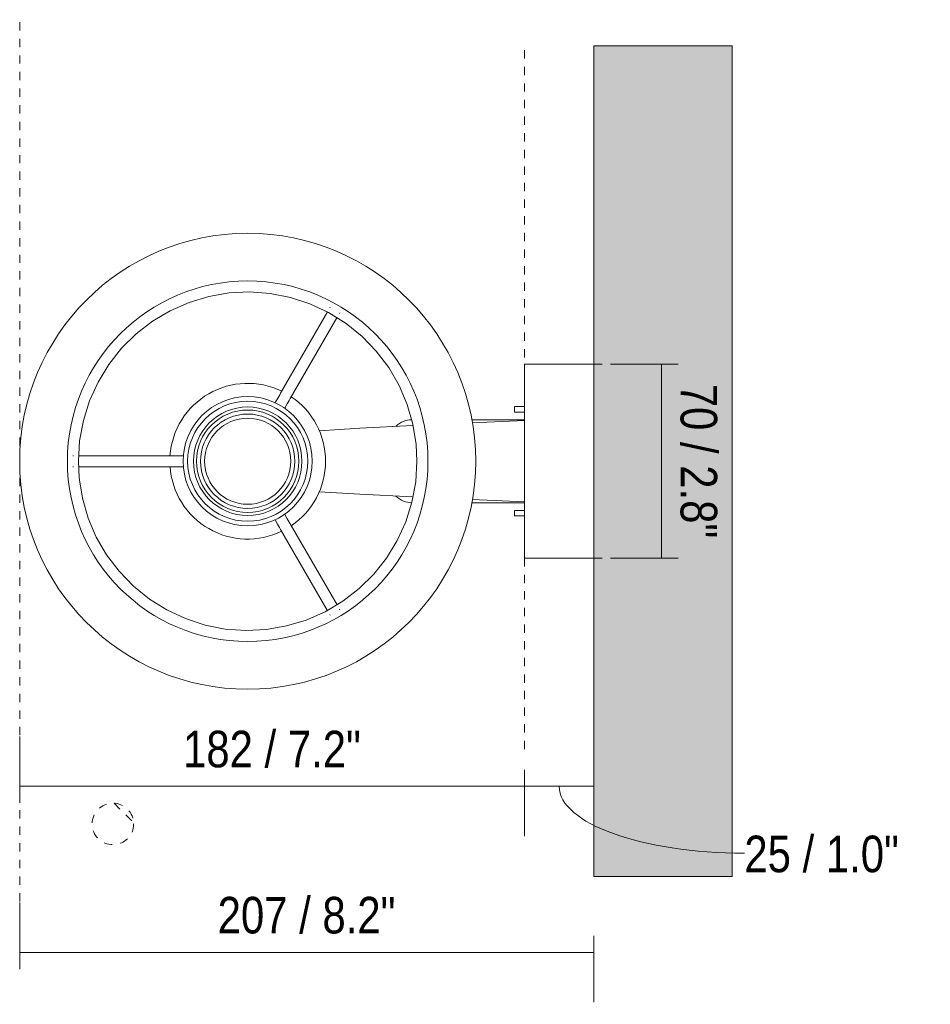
# Model space of a CAD drawing. Header units: millimetres. Extents: x -6760 to -4624, y -953 to 6739.
# Tile 3 of 3: x -6196 to -5868, y 6383 to 6739. Entities that reach past the tile are written whole.
import ezdxf

# ---------------------------------------------------------------- set-up
doc = ezdxf.new("R2010")
doc.units = ezdxf.units.MM
doc.linetypes.add('Dash', pattern=[6, 3, -3])
doc.layers.add('A-ANNO-DIMS', color=7, linetype='Dash', lineweight=9, true_color=0xd2d2d2)
for name, color, linetype, lineweight in [('A-ANNO-DIMS-6', 7, 'Continuous', 9), ('A-WALL', 7, 'Continuous', 9), ('E-LITE-EQPM', 7, 'Continuous', 20)]:
    doc.layers.add(name, color=color, linetype=linetype, lineweight=lineweight)
doc.styles.add('Arial Narrow', font='ARIALN.TTF', dxfattribs={"height": 13.2})
doc.dimstyles.new('FARO_-_2_2mm_Arial_Narrow_mm_Inch_Left', dxfattribs={"dimscale": 304.8, "dimtxt": 13.509289, "dimasz": 0, "dimexe": 0.059055, "dimexo": 0.0625, "dimgap": 0.009843, "dimtad": 1, "dimdec": 0, "dimzin": 0, "dimdsep": 46, "dimtxsty": 'Arial Narrow', "dimblk1": 'NONE', "dimblk2": 'NONE', "dimsah": 1, "dimcen": 0.09, "dimadec": 0, "dimazin": 0, "dimtfac": 1, "dimtdec": 4, "dimtix": 1, "dimtmove": 0, "dimatfit": 3, "dimfxl": 0.019685, "dimfxlon": 1, "dimtvp": 1, "dimtolj": 1, "dimtzin": 0, "dimarcsym": 2})
doc.dimstyles.new('FARO_-_2_2mm_Arial_Narrow_mm_Inch_Left_1', dxfattribs={"dimscale": 304.8, "dimtxt": 13.509289, "dimasz": 0, "dimexe": 0.059055, "dimexo": 0.0625, "dimgap": 0.009843, "dimtad": 1, "dimdec": 0, "dimzin": 0, "dimdsep": 46, "dimtxsty": 'Arial Narrow', "dimblk1": 'NONE', "dimblk2": 'NONE', "dimsah": 1, "dimcen": 0.09, "dimadec": 0, "dimazin": 0, "dimtfac": 1, "dimtdec": 4, "dimtix": 1, "dimtmove": 1, "dimatfit": 3, "dimfxl": 0.019685, "dimfxlon": 1, "dimtvp": 1, "dimtolj": 1, "dimtzin": 0, "dimarcsym": 2})
doc.dimstyles.new('FARO_-_2_2mm_Arial_Narrow_mm_Inch_Right', dxfattribs={"dimscale": 304.8, "dimtxt": 13.509289, "dimasz": 0, "dimexe": 0.059055, "dimexo": 0.0625, "dimgap": 0.009843, "dimtad": 1, "dimdec": 0, "dimzin": 0, "dimdsep": 46, "dimtxsty": 'Arial Narrow', "dimblk1": 'NONE', "dimblk2": 'NONE', "dimsah": 1, "dimcen": 0.09, "dimadec": 0, "dimazin": 0, "dimtfac": 1, "dimtdec": 4, "dimtix": 1, "dimtmove": 0, "dimatfit": 3, "dimfxl": 0.019685, "dimfxlon": 1, "dimtvp": 1, "dimtolj": 1, "dimtzin": 0, "dimarcsym": 2})

# ---------------------------------------------------------------- blocks, each defined once
blk = doc.blocks.new('29682-19 - 29682-19 REM Matt nickel_white wall lamp with LED reader-580212-Planta_PDF')
at = {"layer": 'E-LITE-EQPM'}
for p, q in [((-3365.12, 6633.44), (-3382.06, 6604.1)), ((-3364.14, 6635.14), (-3364.28, 6634.9)), ((-3378.6, 6602.1), (-3361.71, 6631.35)), ((-3360.83, 6632.88), (-3360.68, 6633.14)), ((-3293.96, 6544.5), (-3293.96, 6614.5)), ((-3292.46, 6614.5), (-3293.96, 6614.5)), ((-3268.96, 6614.5), (-3292.46, 6614.5)), ((-3384.03, 6600.69), (-3384.09, 6600.59)), ((-3380.62, 6598.6), (-3380.57, 6598.69)), ((-3297.64, 6599.25), (-3297.64, 6597.25)), ((-3297.61, 6599.25), (-3297.43, 6599.25)), ((-3297.43, 6599.25), (-3293.96, 6599.25)), ((-3293.96, 6594.5), (-3313.03, 6594.5)), ((-3312.86, 6593.37), (-3293.96, 6594.19)), ((-3297.43, 6597.25), (-3297.61, 6597.25)), ((-3293.96, 6597.25), (-3297.43, 6597.25)), ((-3456.82, 6581.5), (-3457.06, 6581.5)), ((-3421.22, 6581.5), (-3454.99, 6581.5)), ((-3417.14, 6581.5), (-3417.28, 6581.5)), ((-3457.06, 6577.5), (-3456.82, 6577.5)), ((-3454.99, 6577.5), (-3421.22, 6577.5)), ((-3417.28, 6577.5), (-3417.14, 6577.5)), ((-3312.86, 6565.62), (-3293.96, 6564.8)), ((-3313.03, 6564.5), (-3293.96, 6564.5)), ((-3380.57, 6560.3), (-3380.62, 6560.39)), ((-3297.64, 6561.75), (-3297.64, 6559.75)), ((-3297.61, 6561.75), (-3297.43, 6561.75)), ((-3297.43, 6559.75), (-3297.61, 6559.75)), ((-3297.43, 6561.75), (-3293.96, 6561.75)), ((-3293.96, 6559.75), (-3297.43, 6559.75)), ((-3384.09, 6558.4), (-3384.03, 6558.3)), ((-3361.67, 6527.57), (-3378.6, 6556.89)), ((-3382.06, 6554.89), (-3365.2, 6525.69)), ((-3293.96, 6544.5), (-3292.46, 6544.5)), ((-3292.46, 6544.5), (-3268.96, 6544.5)), ((-3364.28, 6524.09), (-3364.14, 6523.85)), ((-3360.68, 6525.85), (-3360.82, 6526.09))]:
    blk.add_line(p, q, dxfattribs=at)
at = {"layer": 'E-LITE-EQPM', "flags": 128}
for points in [[(-3455.11, 6579.5), (-3454.65, 6586.92), (-3453.3, 6594.23), (-3451.08, 6601.33), (-3448, 6608.1), (-3444.13, 6614.45), (-3439.52, 6620.28), (-3434.23, 6625.51), (-3428.34, 6630.06), (-3421.95, 6633.86), (-3415.14, 6636.85), (-3408.02, 6639), (-3400.7, 6640.27), (-3393.27, 6640.64), (-3385.85, 6640.1), (-3378.55, 6638.67), (-3371.48, 6636.36), (-3364.75, 6633.21), (-3358.44, 6629.27), (-3352.66, 6624.59), (-3347.49, 6619.24), (-3343.01, 6613.3), (-3339.28, 6606.87), (-3336.36, 6600.03), (-3334.3, 6592.89), (-3333.11, 6585.54), (-3332.81, 6579.5)], [(-3384.03, 6600.69), (-3383.12, 6602.28), (-3382.4, 6603.51), (-3382.06, 6604.1)], [(-3378.6, 6602.1), (-3378.97, 6601.45), (-3379.7, 6600.19), (-3380.57, 6598.69)], [(-3368.16, 6590.49), (-3353.46, 6591.41), (-3334.27, 6592.37)], [(-3421.22, 6581.5), (-3420.47, 6581.5), (-3419.01, 6581.5), (-3417.28, 6581.5)], [(-3332.81, 6579.5), (-3333.27, 6572.07), (-3334.62, 6564.76), (-3336.84, 6557.66), (-3339.92, 6550.89), (-3343.79, 6544.54), (-3348.4, 6538.71), (-3353.69, 6533.48), (-3359.58, 6528.93), (-3365.97, 6525.13), (-3372.78, 6522.14), (-3379.9, 6519.99), (-3387.22, 6518.72), (-3394.65, 6518.35), (-3402.07, 6518.89), (-3409.37, 6520.32), (-3416.44, 6522.63), (-3423.17, 6525.78), (-3429.48, 6529.72), (-3435.26, 6534.4), (-3440.43, 6539.75), (-3444.91, 6545.69), (-3448.64, 6552.12), (-3451.55, 6558.96), (-3453.62, 6566.11), (-3454.81, 6573.45), (-3455.11, 6579.5)], [(-3417.28, 6577.5), (-3419.11, 6577.5), (-3420.53, 6577.5), (-3421.22, 6577.5)], [(-3368.16, 6568.5), (-3353.46, 6567.58), (-3334.27, 6566.62)], [(-3380.57, 6560.3), (-3379.65, 6558.72), (-3378.94, 6557.48), (-3378.6, 6556.89)], [(-3382.06, 6554.89), (-3382.44, 6555.54), (-3383.17, 6556.8), (-3384.03, 6558.3)]]:
    blk.add_lwpolyline(points, dxfattribs=at)
at = {"layer": 'E-LITE-EQPM'}
for radius, start, end in [(82.35, 0, 180), (65.12, 0, 180), (28.13, 64.085, 175.9127), (23.34, 0, 180), (21.69, 0, 180), (28.13, 0, 55.9213), (19.6, 0, 180), (18.5, 0, 180), (17.04, 0, 180), (15.55, 0, 180), (82.35, 180, 0), (65.12, 180, 0), (28.13, 184.0901, 295.918), (23.34, 180, 0), (21.69, 180, 0), (19.6, 180, 0), (18.5, 180, 0), (17.04, 180, 0), (15.55, 180, 0), (28.13, 304.0816, 0)]:
    blk.add_arc((-3393.96, 6579.5), radius, start, end, dxfattribs=at)
for centre, major_axis, ratio, start_param, end_param in [((-3362.41, 6634.14), (-1.73, 1), 0.985245, 1.473049, 1.570796), ((-3362.41, 6634.14), (-1.73, 1), 0.985245, 1.570796, 1.684201), ((-3334.72, 6579.5), (0, 15), 0.707107, 0, 0.573525), ((-3334.72, 6579.5), (0, 15), 0.707107, 2.568588, 3.141593)]:
    blk.add_ellipse(centre, major_axis=major_axis, ratio=ratio, start_param=start_param, end_param=end_param, dxfattribs=at)
blk.add_open_spline([(-3293.96, 6594.18), (-3293.96, 6594.19), (-3293.96, 6594.06), (-3293.96, 6593.42), (-3293.96, 6592.38), (-3293.96, 6590.92), (-3293.96, 6589.14), (-3293.96, 6587.02), (-3293.96, 6584.65), (-3293.96, 6582.18), (-3293.96, 6580.41), (-3293.96, 6579.5)], degree=3, dxfattribs=at)
blk.add_open_spline([(-3293.96, 6564.81), (-3293.96, 6564.81), (-3293.96, 6565.03), (-3293.96, 6566.19), (-3293.96, 6568.1), (-3293.96, 6569.87), (-3293.96, 6571.98), (-3293.96, 6574.35), (-3293.96, 6576.81), (-3293.96, 6578.58), (-3293.96, 6579.5)], degree=3, knots=[-0.5018157, -0.5018157, -0.5018157, -0.5018157, -0.4444444, -0.3333333, -0.2777778, -0.2222222, -0.1666667, -0.1111111, -0.0555556, 0, 0, 0, 0], dxfattribs=at)
blk = doc.blocks.new('DIMBLOCK7-Planta_PDF')
at = {"layer": 'A-ANNO-DIMS-6', "color": 251, "true_color": 0x5b5b5b, "transparency": 16777216}
for p, q in [((-5964.4, 6614.5), (-5982.57, 6614.5)), ((-5964.57, 6544.5), (-5964.57, 6614.5)), ((-5964.57, 6614.5), (-5958.57, 6614.5)), ((-5964.4, 6544.5), (-5982.57, 6544.5)), ((-5964.57, 6544.5), (-5958.57, 6544.5))]:
    blk.add_line(p, q, dxfattribs=at)
at = {"layer": 'A-ANNO-DIMS-6', "color": 0, "transparency": 16777216, "insert": (-5944.51, 6607.48), "char_height": 13.2, "width": 67.1605, "attachment_point": 1, "rotation": 270, "line_spacing_factor": 0.974696, "style": 'Arial Narrow'}
blk.add_mtext('70 / 2.8"', dxfattribs=at)
blk = doc.blocks.new('_None')
blk = doc.blocks.new('DIMBLOCK8-Planta_PDF')
at = {"layer": 'A-ANNO-DIMS-6', "color": 251, "true_color": 0x5b5b5b, "transparency": 16777216}
for p, q in [((-6196.43, 6401.91), (-6196.43, 6420.07)), ((-5989.08, 6408.07), (-5989.08, 6384.07)), ((-5989.08, 6402.07), (-5989.08, 6408.07)), ((-6196.43, 6402.07), (-5989.08, 6402.07)), ((-6196.43, 6402.07), (-6196.43, 6396.07))]:
    blk.add_line(p, q, dxfattribs=at)
at = {"layer": 'A-ANNO-DIMS-6', "color": 0, "transparency": 16777216, "insert": (-6124.92, 6422.13), "char_height": 13.2, "width": 77.1959, "attachment_point": 1, "line_spacing_factor": 0.974696, "style": 'Arial Narrow'}
blk.add_mtext('207 / 8.2"', dxfattribs=at)
blk = doc.blocks.new('DIMBLOCK9-Planta_PDF')
at = {"layer": 'A-ANNO-DIMS-6', "color": 251, "true_color": 0x5b5b5b, "transparency": 16777216}
for p, q in [((-6196.43, 6461.91), (-6196.43, 6480.07)), ((-6014.08, 6468.07), (-6014.08, 6444.07)), ((-6014.08, 6462.07), (-6014.08, 6468.07)), ((-6196.43, 6462.07), (-6014.08, 6462.07)), ((-6196.43, 6462.07), (-6196.43, 6456.07))]:
    blk.add_line(p, q, dxfattribs=at)
at = {"layer": 'A-ANNO-DIMS-6', "color": 0, "transparency": 16777216, "insert": (-6137.42, 6482.13), "char_height": 13.2, "width": 77.1959, "attachment_point": 1, "line_spacing_factor": 0.974696, "style": 'Arial Narrow'}
blk.add_mtext('182 / 7.2"', dxfattribs=at)
blk = doc.blocks.new('DIMBLOCK10-Planta_PDF')
at = {"layer": 'A-ANNO-DIMS-6', "color": 251, "true_color": 0x5b5b5b, "transparency": 16777216}
for p, q in [((-5989.08, 6461.91), (-5989.08, 6480.07)), ((-6014.08, 6468.07), (-6014.08, 6444.07)), ((-6014.08, 6462.07), (-6014.08, 6468.07)), ((-6014.08, 6462.07), (-5989.08, 6462.07)), ((-5989.08, 6462.07), (-5989.08, 6456.07))]:
    blk.add_line(p, q, dxfattribs=at)
blk.add_ellipse((-5934.67, 6462.07), major_axis=(66.9, 0), ratio=0.361277, start_param=3.141593, end_param=4.712389, dxfattribs=at)
at = {"layer": 'A-ANNO-DIMS-6', "color": 0, "transparency": 16777216, "insert": (-5934.67, 6444.24), "char_height": 13.2, "width": 67.1605, "attachment_point": 1, "line_spacing_factor": 0.974696, "style": 'Arial Narrow'}
blk.add_mtext('25 / 1.0"', dxfattribs=at)

msp = doc.modelspace()

# ---------------------------------------------------------------- hatches: boundary and pattern name
at = {"layer": 'A-WALL', "true_color": 0xf7f7f7}
msp.add_hatch(color=7, dxfattribs=at).paths.add_polyline_path([(-5939.08, 6429.5), (-5939.08, 6729.5), (-5989.08, 6729.5), (-5989.08, 6429.5)])

# ---------------------------------------------------------------- linework, layer by layer
at = {"layer": 'A-ANNO-DIMS'}
for p, q in [((-6196.43, 6579.11), (-6196.43, 6738.99)), ((-6014.08, 6617), (-6014.08, 6729.5)), ((-5989.08, 6614.5), (-5964.08, 6614.5)), ((-6196.43, 6579.5), (-6196.43, 6399.5)), ((-6014.08, 6544.5), (-6014.08, 6474.5)), ((-5989.08, 6544.5), (-5964.08, 6544.5)), ((-6162.32, 6455.97), (-6155.29, 6448.93))]:
    msp.add_line(p, q, dxfattribs=at)
msp.add_circle((-6162.77, 6448.48), 7.5, dxfattribs=at)
at = {"layer": 'A-WALL', "color": 253, "true_color": 0xaaaaaa}
for p, q in [((-5989.08, 6429.5), (-5989.08, 6729.5)), ((-5989.08, 6729.5), (-5939.08, 6729.5)), ((-5939.08, 6729.5), (-5939.08, 6429.5)), ((-5989.08, 6429.5), (-5939.08, 6429.5))]:
    msp.add_line(p, q, dxfattribs=at)

# ---------------------------------------------------------------- block references
at = {"layer": 'E-LITE-EQPM'}
msp.add_blockref('29682-19 - 29682-19 REM Matt nickel_white wall lamp with LED reader-580212-Planta_PDF', (-2720.12, 0), dxfattribs=at)

# ---------------------------------------------------------------- dimensions: what is measured, and where the dimension line sits
at = {"layer": 'A-ANNO-DIMS', "color": 251, "linetype": 'Continuous', "true_color": 0x5b5b5b}
dim = msp.add_linear_dim(base=(-5964.57, 6614.5), p1=(-5958.57, 6544.5), p2=(-5958.57, 6614.5), angle=90, dimstyle='FARO_-_2_2mm_Arial_Narrow_mm_Inch_Right', override={"dimtad": 4, "dimpost": '<>', "dimfxl": 70}, dxfattribs=at)
dim.commit()
dim.dimension.update_dxf_attribs({"geometry": 'DIMBLOCK7-Planta_PDF', "text_midpoint": (-5953.02, 6579.5)})
for base, p1, p2, override, picture, middle in [((-6014.08, 6462.07), (-6196.43, 6456.07), (-6014.08, 6468.07), {"dimpost": '<>', "dimfxl": 182.749075}, 'DIMBLOCK9-Planta_PDF', (-6105.25, 6473.62)), ((-5989.08, 6402.07), (-6196.43, 6396.07), (-5989.08, 6408.07), {"dimpost": '<>', "dimfxl": 207.701608}, 'DIMBLOCK8-Planta_PDF', (-6092.75, 6413.62))]:
    dim = msp.add_linear_dim(base=base, p1=p1, p2=p2, dimstyle='FARO_-_2_2mm_Arial_Narrow_mm_Inch_Left', override=override, dxfattribs=at)
    dim.commit()
    dim.dimension.update_dxf_attribs({"geometry": picture, "text_midpoint": middle})
dim = msp.add_linear_dim(base=(-5989.08, 6462.07), p1=(-6014.08, 6468.07), p2=(-5989.08, 6456.07), dimstyle='FARO_-_2_2mm_Arial_Narrow_mm_Inch_Left_1', override={"dimpost": '<>', "dimfxl": 27.730849}, dxfattribs=at)
dim.commit()
dim.dimension.update_dxf_attribs({"geometry": 'DIMBLOCK10-Planta_PDF', "text_midpoint": (-5901.09, 6435.44), "dimtype": 160})

doc.saveas('drawing.dxf')
